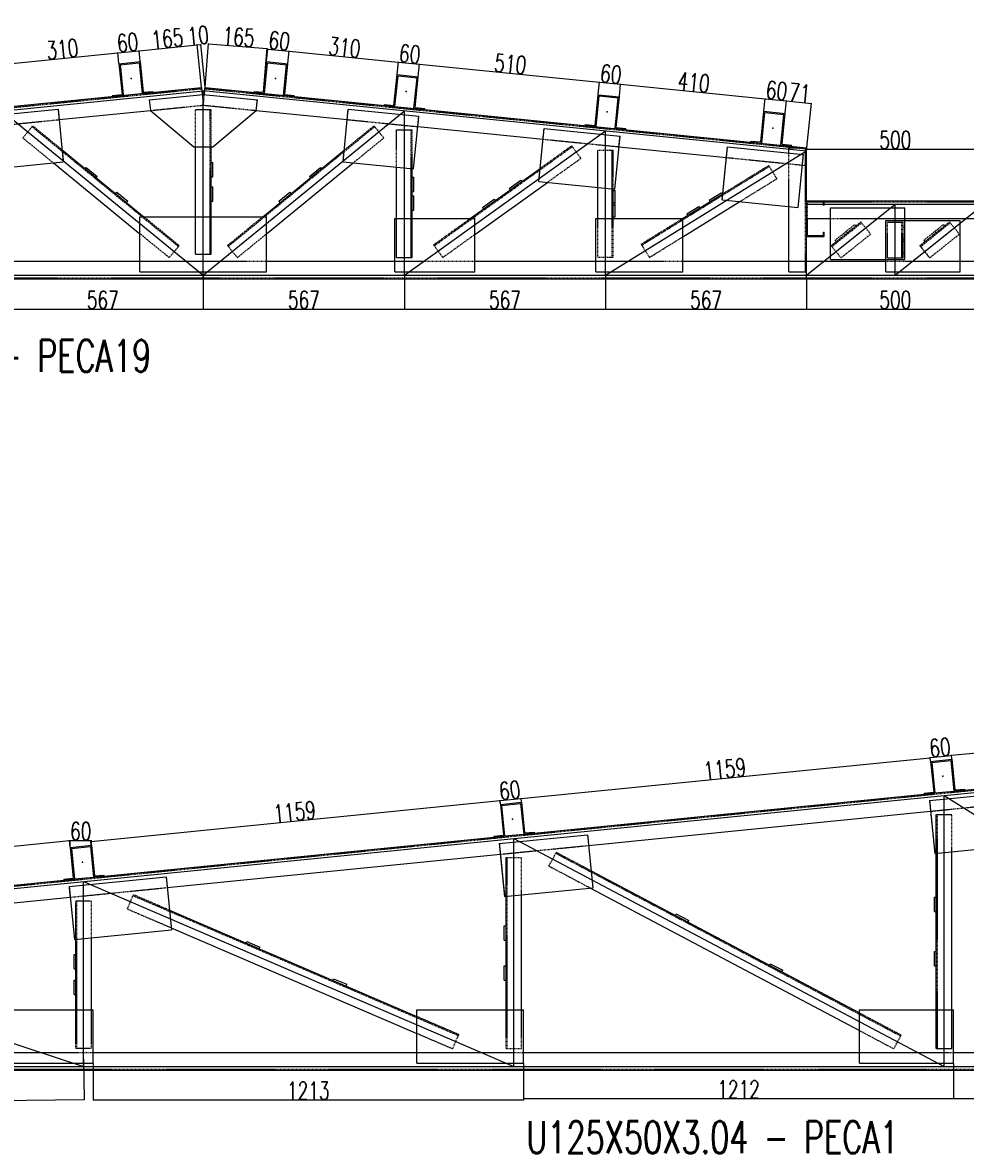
# Model space of a CAD drawing. Header units: feet. Extents: x -13577 to 173285, y -65833 to 34873.
# Tile 32 of 127: x -11733 to -9076, y -8067 to -4880. Entities that reach past the tile are written whole.
import ezdxf
from ezdxf.enums import TextEntityAlignment as Align

# ---------------------------------------------------------------- set-up
doc = ezdxf.new("R2010")
doc.units = ezdxf.units.FT
doc.header["$LTSCALE"] = 10
doc.header["$MEASUREMENT"] = 0
doc.linetypes.add('HIDDEN', pattern=[0.375, 0.25, -0.125])
doc.layers.get('0').update_dxf_attribs({"linetype": 'CONTINUOUS'})
doc.layers.get('Defpoints').update_dxf_attribs({"linetype": 'CONTINUOUS'})
for name, color, linetype in [('FORIR', 4, 'CONTINUOUS'), ('G', 3, 'CONTINUOUS'), ('TR', 6, 'HIDDEN'), ('TXT1', 7, 'CONTINUOUS')]:
    doc.layers.add(name, color=color, linetype=linetype)
doc.styles.add('1', font='romans.shx', dxfattribs={"width": 0.7, "height": 50})
doc.dimstyles.get("Standard").update_dxf_attribs({"dimtxt": 50, "dimasz": 1, "dimexe": 1, "dimexo": 1, "dimgap": 1, "dimtad": 1, "dimdec": 0, "dimdsep": 46, "dimtxsty": '1', "dimblk": 'ARCHTICK', "dimcen": 3, "dimclrd": 1, "dimclre": 1, "dimclrt": 3, "dimadec": 0, "dimazin": 0, "dimtfac": 1, "dimtdec": 0, "dimtix": 1, "dimtmove": 0, "dimatfit": 3, "dimfxl": 0, "dimtolj": 1, "dimarcsym": 0})

# ---------------------------------------------------------------- blocks, each defined once
blk = doc.blocks.new('3D_INFOM')
blk.add_point((0, 0))
at = {"layer": 'FORIR', "flags": 1}
for tag, p in [('MARK', (7.55, -4.31)), ('NUM_DIS', (7.55, -11.68)), ('NOT_PEZ', (45.73, -11.68)), ('QTA_PEZ', (7.55, -18.55)), ('TIP_PEZ', (45.73, -18.55)), ('TRA_PEZ', (7.55, -26.33)), ('COS_PEZ', (45.73, -26.33)), ('DES_PEZ', (7.55, -33.75))]:
    blk.add_attdef(tag, p, '', height=5, dxfattribs=at)
blk = doc.blocks.new('_ArchTick')
at = {"color": 0, "linetype": 'ByBlock', "const_width": 0.15}
blk.add_lwpolyline([(-0.5, -0.5), (0.5, 0.5)], dxfattribs=at)
blk = doc.blocks.new('*D1336')
at = {"layer": 'Defpoints', "color": 0}
for p in [(-10328, -7066.6), (-10386.7, -7083.3), (-10327, -7077.4)]:
    blk.add_point(p, dxfattribs=at)
at = {"layer": 'TXT1', "color": 1, "lineweight": -2, "transparency": 16777216}
for p, q in [((-10386.8, -7082.3), (-10387.8, -7071.6)), ((-10387.7, -7072.6), (-10328, -7066.6)), ((-10327.1, -7076.4), (-10328.1, -7065.6))]:
    blk.add_line(p, q, dxfattribs=at)
for p, rotation in [((-10387.7, -7072.6), 185.7105866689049), ((-10328, -7066.6), 5.710586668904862)]:
    blk.add_blockref('_ArchTick', p, dxfattribs=dict(at, rotation=rotation))
at = {"layer": 'TXT1', "color": 3, "transparency": 16777216, "insert": (-10360.5, -7043.7), "char_height": 50, "attachment_point": 5, "rotation": 5.7106, "style": '1'}
blk.add_mtext('\\A1;60', dxfattribs=at)
blk = doc.blocks.new('*D1338')
at = {"layer": 'Defpoints', "color": 0}
for p in [(-9115.5, -6945.6), (-9174.2, -6962.1), (-9114.5, -6956.1)]:
    blk.add_point(p, dxfattribs=at)
at = {"layer": 'TXT1', "color": 1, "lineweight": -2, "transparency": 16777216}
for p, q in [((-9175.2, -6951.6), (-9115.5, -6945.6)), ((-9114.6, -6955.1), (-9115.6, -6944.6)), ((-9174.3, -6961.1), (-9175.3, -6950.6))]:
    blk.add_line(p, q, dxfattribs=at)
for p, rotation in [((-9115.5, -6945.6), 5.710606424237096), ((-9175.2, -6951.6), 185.7106064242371)]:
    blk.add_blockref('_ArchTick', p, dxfattribs=dict(at, rotation=rotation))
at = {"layer": 'TXT1', "color": 3, "transparency": 16777216, "insert": (-9147.9, -6922.7), "char_height": 50, "attachment_point": 5, "rotation": 5.7106, "style": '1'}
blk.add_mtext('\\A1;60', dxfattribs=at)
blk = doc.blocks.new('*D1376')
at = {"layer": 'Defpoints', "color": 0}
for p in [(-11464.6, -4964.9), (-11461.6, -4995.6), (-11769.5, -5026.4)]:
    blk.add_point(p, dxfattribs=at)
at = {"layer": 'TXT1', "color": 1, "lineweight": -2, "transparency": 16777216}
for p, q in [((-11772.6, -4995.7), (-11464.6, -4964.9)), ((-11461.7, -4994.6), (-11464.7, -4964)), ((-11769.6, -5025.4), (-11772.7, -4994.7))]:
    blk.add_line(p, q, dxfattribs=at)
for p, rotation in [((-11464.6, -4964.9), 5.710259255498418), ((-11772.6, -4995.7), 185.7102592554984)]:
    blk.add_blockref('_ArchTick', p, dxfattribs=dict(at, rotation=rotation))
at = {"layer": 'TXT1', "color": 3, "transparency": 16777216, "insert": (-11621.2, -4954.5), "char_height": 50, "attachment_point": 5, "rotation": 5.7103, "style": '1'}
blk.add_mtext('\\A1;310', dxfattribs=at)
blk = doc.blocks.new('*D1377')
at = {"layer": 'Defpoints', "color": 0}
for p in [(-11404.9, -4959), (-11461.6, -4995.6), (-11401.9, -4989.7)]:
    blk.add_point(p, dxfattribs=at)
at = {"layer": 'TXT1', "color": 1, "lineweight": -2, "transparency": 16777216}
for p, q in [((-11461.7, -4994.6), (-11464.7, -4964)), ((-11464.6, -4964.9), (-11404.9, -4959)), ((-11402, -4988.7), (-11405, -4958))]:
    blk.add_line(p, q, dxfattribs=at)
for p, rotation in [((-11464.6, -4964.9), 185.7102592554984), ((-11404.9, -4959), 5.710259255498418)]:
    blk.add_blockref('_ArchTick', p, dxfattribs=dict(at, rotation=rotation))
at = {"layer": 'TXT1', "color": 3, "transparency": 16777216, "insert": (-11437.4, -4936.1), "char_height": 50, "attachment_point": 5, "rotation": 5.7103, "style": '1'}
blk.add_mtext('\\A1;60', dxfattribs=at)
blk = doc.blocks.new('*D1378')
at = {"layer": 'Defpoints', "color": 0}
for p in [(-11240.9, -4942.6), (-11401.9, -4989.7), (-11228.9, -5062.8)]:
    blk.add_point(p, dxfattribs=at)
at = {"layer": 'TXT1', "color": 1, "lineweight": -2, "transparency": 16777216}
for p, q in [((-11402, -4988.7), (-11405, -4958)), ((-11404.9, -4959), (-11240.9, -4942.6)), ((-11229, -5061.8), (-11241, -4941.6))]:
    blk.add_line(p, q, dxfattribs=at)
for p, rotation in [((-11404.9, -4959), 185.7102592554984), ((-11240.9, -4942.6), 5.710259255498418)]:
    blk.add_blockref('_ArchTick', p, dxfattribs=dict(at, rotation=rotation))
at = {"layer": 'TXT1', "color": 3, "transparency": 16777216, "insert": (-11325.5, -4924.9), "char_height": 50, "attachment_point": 5, "rotation": 5.7103, "style": '1'}
blk.add_mtext('\\A1;165', dxfattribs=at)
blk = doc.blocks.new('*D1379')
at = {"layer": 'Defpoints', "color": 0}
for p in [(-11231.1, -4941.6), (-11228.9, -5062.8), (-11219, -5062.8)]:
    blk.add_point(p, dxfattribs=at)
at = {"layer": 'TXT1', "color": 1, "lineweight": -2, "transparency": 16777216}
for p, q in [((-11240.9, -4942.6), (-11241.9, -4942.7)), ((-11229, -5061.8), (-11241, -4941.6)), ((-11240.9, -4942.6), (-11231.1, -4941.6)), ((-11219.1, -5061.8), (-11231.2, -4940.6)), ((-11231.1, -4941.6), (-11230.1, -4941.5))]:
    blk.add_line(p, q, dxfattribs=at)
for p, rotation in [((-11240.9, -4942.6), 5.710259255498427), ((-11231.1, -4941.6), 185.7102592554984)]:
    blk.add_blockref('_ArchTick', p, dxfattribs=dict(at, rotation=rotation))
at = {"layer": 'TXT1', "color": 3, "transparency": 16777216, "insert": (-11238.6, -4916.2), "char_height": 50, "attachment_point": 5, "rotation": 5.7103, "style": '1'}
blk.add_mtext('\\A1;10', dxfattribs=at)
blk = doc.blocks.new('*D1383')
at = {"layer": 'Defpoints', "color": 0}
for p in [(-10982.4, -4960.3), (-11045.6, -4989.7), (-10985.9, -4995.6)]:
    blk.add_point(p, dxfattribs=at)
at = {"layer": 'TXT1', "color": 1, "lineweight": -2, "transparency": 16777216}
for p, q in [((-11045.5, -4988.7), (-11042, -4953.3)), ((-11042.1, -4954.3), (-10982.4, -4960.3)), ((-10985.8, -4994.6), (-10982.3, -4959.3))]:
    blk.add_line(p, q, dxfattribs=at)
for p, rotation in [((-11042.1, -4954.3), 174.2897524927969), ((-10982.4, -4960.3), 354.2897524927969)]:
    blk.add_blockref('_ArchTick', p, dxfattribs=dict(at, rotation=rotation))
at = {"layer": 'TXT1', "color": 3, "transparency": 16777216, "insert": (-11009.7, -4931.4), "char_height": 50, "attachment_point": 5, "rotation": 354.2898, "style": '1'}
blk.add_mtext('\\A1;60', dxfattribs=at)
blk = doc.blocks.new('*D1384')
at = {"layer": 'Defpoints', "color": 0}
for p in [(-10985.9, -4995.6), (-10674.4, -4991.1), (-10677.9, -5026.4)]:
    blk.add_point(p, dxfattribs=at)
at = {"layer": 'TXT1', "color": 1, "lineweight": -2, "transparency": 16777216}
for p, q in [((-10985.8, -4994.6), (-10982.3, -4959.3)), ((-10982.4, -4960.3), (-10674.4, -4991.1)), ((-10677.8, -5025.4), (-10674.3, -4990.1))]:
    blk.add_line(p, q, dxfattribs=at)
for p, rotation in [((-10982.4, -4960.3), 174.2897524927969), ((-10674.4, -4991.1), 354.2897524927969)]:
    blk.add_blockref('_ArchTick', p, dxfattribs=dict(at, rotation=rotation))
at = {"layer": 'TXT1', "color": 3, "transparency": 16777216, "insert": (-10825.8, -4949.8), "char_height": 50, "attachment_point": 5, "rotation": 354.2898, "style": '1'}
blk.add_mtext('\\A1;310', dxfattribs=at)
blk = doc.blocks.new('*D1385')
at = {"layer": 'Defpoints', "color": 0}
for p in [(-10614.7, -4997), (-10677.9, -5026.4), (-10618.2, -5032.4)]:
    blk.add_point(p, dxfattribs=at)
at = {"layer": 'TXT1', "color": 1, "lineweight": -2, "transparency": 16777216}
for p, q in [((-10677.8, -5025.4), (-10674.3, -4990.1)), ((-10674.4, -4991.1), (-10614.7, -4997)), ((-10618.1, -5031.4), (-10614.6, -4996))]:
    blk.add_line(p, q, dxfattribs=at)
for p, rotation in [((-10674.4, -4991.1), 174.2897524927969), ((-10614.7, -4997), 354.2897524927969)]:
    blk.add_blockref('_ArchTick', p, dxfattribs=dict(at, rotation=rotation))
at = {"layer": 'TXT1', "color": 3, "transparency": 16777216, "insert": (-10642, -4968.2), "char_height": 50, "attachment_point": 5, "rotation": 354.2898, "style": '1'}
blk.add_mtext('\\A1;60', dxfattribs=at)
blk = doc.blocks.new('*D1386')
at = {"layer": 'Defpoints', "color": 0}
for p in [(-10618.2, -5032.4), (-10107.7, -5047.7), (-10111.2, -5083.1)]:
    blk.add_point(p, dxfattribs=at)
at = {"layer": 'TXT1', "color": 1, "lineweight": -2, "transparency": 16777216}
for p, q in [((-10618.1, -5031.4), (-10614.6, -4996)), ((-10614.7, -4997), (-10107.7, -5047.7)), ((-10111.1, -5082.1), (-10107.6, -5046.7))]:
    blk.add_line(p, q, dxfattribs=at)
for p, rotation in [((-10614.7, -4997), 174.2897524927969), ((-10107.7, -5047.7), 354.2897524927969)]:
    blk.add_blockref('_ArchTick', p, dxfattribs=dict(at, rotation=rotation))
at = {"layer": 'TXT1', "color": 3, "transparency": 16777216, "insert": (-10358.6, -4996.5), "char_height": 50, "attachment_point": 5, "rotation": 354.2898, "style": '1'}
blk.add_mtext('\\A1;510', dxfattribs=at)
blk = doc.blocks.new('*D1387')
at = {"layer": 'Defpoints', "color": 0}
for p in [(-10048, -5053.7), (-10111.2, -5083.1), (-10051.5, -5089.1)]:
    blk.add_point(p, dxfattribs=at)
at = {"layer": 'TXT1', "color": 1, "lineweight": -2, "transparency": 16777216}
for p, q in [((-10111.1, -5082.1), (-10107.6, -5046.7)), ((-10107.7, -5047.7), (-10048, -5053.7)), ((-10051.4, -5088.1), (-10047.9, -5052.7))]:
    blk.add_line(p, q, dxfattribs=at)
for p, rotation in [((-10107.7, -5047.7), 174.2897524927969), ((-10048, -5053.7), 354.2897524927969)]:
    blk.add_blockref('_ArchTick', p, dxfattribs=dict(at, rotation=rotation))
at = {"layer": 'TXT1', "color": 3, "transparency": 16777216, "insert": (-10075.3, -5024.8), "char_height": 50, "attachment_point": 5, "rotation": 354.2898, "style": '1'}
blk.add_mtext('\\A1;60', dxfattribs=at)
blk = doc.blocks.new('*D1388')
at = {"layer": 'Defpoints', "color": 0}
for p in [(-10051.5, -5089.1), (-9640.5, -5094.4), (-9644, -5129.8)]:
    blk.add_point(p, dxfattribs=at)
at = {"layer": 'TXT1', "color": 1, "lineweight": -2, "transparency": 16777216}
for p, q in [((-10051.4, -5088.1), (-10047.9, -5052.7)), ((-10048, -5053.7), (-9640.5, -5094.4)), ((-9643.9, -5128.8), (-9640.4, -5093.5))]:
    blk.add_line(p, q, dxfattribs=at)
for p, rotation in [((-10048, -5053.7), 174.2897524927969), ((-9640.5, -5094.4), 354.2897524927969)]:
    blk.add_blockref('_ArchTick', p, dxfattribs=dict(at, rotation=rotation))
at = {"layer": 'TXT1', "color": 3, "transparency": 16777216, "insert": (-9841.7, -5048.2), "char_height": 50, "attachment_point": 5, "rotation": 354.2898, "style": '1'}
blk.add_mtext('\\A1;410', dxfattribs=at)
blk = doc.blocks.new('*D1389')
at = {"layer": 'Defpoints', "color": 0}
for p in [(-9644, -5129.8), (-9580.8, -5100.4), (-9584.3, -5135.8)]:
    blk.add_point(p, dxfattribs=at)
at = {"layer": 'TXT1', "color": 1, "lineweight": -2, "transparency": 16777216}
for p, q in [((-9643.9, -5128.8), (-9640.4, -5093.5)), ((-9640.5, -5094.4), (-9580.8, -5100.4)), ((-9584.2, -5134.8), (-9580.7, -5099.4))]:
    blk.add_line(p, q, dxfattribs=at)
for p, rotation in [((-9640.5, -5094.4), 174.2897524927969), ((-9580.8, -5100.4), 354.2897524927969)]:
    blk.add_blockref('_ArchTick', p, dxfattribs=dict(at, rotation=rotation))
at = {"layer": 'TXT1', "color": 3, "transparency": 16777216, "insert": (-9608.1, -5071.6), "char_height": 50, "attachment_point": 5, "rotation": 354.2898, "style": '1'}
blk.add_mtext('\\A1;60', dxfattribs=at)
blk = doc.blocks.new('*D1390')
at = {"layer": 'Defpoints', "color": 0}
for p in [(-9510.4, -5107.5), (-9584.3, -5135.8), (-9522.8, -5232.4)]:
    blk.add_point(p, dxfattribs=at)
at = {"layer": 'TXT1', "color": 1, "lineweight": -2, "transparency": 16777216}
for p, q in [((-9584.2, -5134.8), (-9580.7, -5099.4)), ((-9580.8, -5100.4), (-9510.4, -5107.5)), ((-9522.7, -5231.4), (-9510.3, -5106.5))]:
    blk.add_line(p, q, dxfattribs=at)
for p, rotation in [((-9580.8, -5100.4), 174.2897524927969), ((-9510.4, -5107.5), 354.2897524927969)]:
    blk.add_blockref('_ArchTick', p, dxfattribs=dict(at, rotation=rotation))
at = {"layer": 'TXT1', "color": 3, "transparency": 16777216, "insert": (-9543, -5078.1), "char_height": 50, "attachment_point": 5, "rotation": 354.2898, "style": '1'}
blk.add_mtext('\\A1;71', dxfattribs=at)

msp = doc.modelspace()

# ---------------------------------------------------------------- linework, layer by layer
for p, q in [((-12924, -5242.3), (-11223.9, -5072.3)), ((-11223.9, -5592.3), (-11223.9, -5072.3)), ((-9523.8, -5242.3), (-11223.9, -5072.3)), ((-11223.9, -5592.3), (-11790.6, -5129)), ((-10657.2, -5129), (-11223.9, -5592.3)), ((-10657.2, -5592.3), (-10657.2, -5129)), ((-10090.5, -5185.7), (-10657.2, -5592.3)), ((-10090.5, -5592.3), (-10090.5, -5185.7)), ((-9523.8, -5242.3), (-10090.5, -5592.3)), ((-9273.8, -5392.3), (-9523.8, -5592.3)), ((-9023.8, -5392.3), (-9523.8, -5392.3)), ((-9273.8, -5592.3), (-9273.8, -5392.3)), ((-9023.8, -5392.3), (-9273.8, -5592.3)), ((-11223.9, -5592.3), (-12924, -5592.3)), ((-9523.8, -5592.3), (-11223.9, -5592.3)), ((-9023.8, -5592.3), (-9523.8, -5592.3)), ((-12773.8, -7422.3), (-7923.8, -6937.3)), ((-9136.3, -7058.6), (-7923.8, -7822.3)), ((-9136.3, -7822.3), (-9136.3, -7058.6)), ((-10348.8, -7179.8), (-9136.3, -7822.3)), ((-10348.8, -7822.3), (-10348.8, -7179.8)), ((-11561.3, -7301.1), (-10348.8, -7822.3)), ((-11561.3, -7822.3), (-11561.3, -7301.1)), ((-12773.8, -7422.3), (-11561.3, -7822.3)), ((-12773.8, -7822.3), (-7923.8, -7822.3))]:
    msp.add_line(p, q)
at = {"layer": 'G'}
for p, q in [((-11461.6, -4995.6), (-11401.9, -4989.7)), ((-11461.6, -4995.6), (-11452.9, -5082.2)), ((-11458.2, -4998.4), (-11404.6, -4993)), ((-11458.2, -4998.4), (-11449.6, -5084.9)), ((-11404.6, -4993), (-11395.9, -5079.5)), ((-11401.9, -4989.7), (-11393.2, -5076.2)), ((-11054.3, -5076.2), (-11045.6, -4989.7)), ((-11051.6, -5079.5), (-11042.9, -4993)), ((-11045.6, -4989.7), (-10985.9, -4995.6)), ((-11042.9, -4993), (-10989.3, -4998.4)), ((-10997.9, -5084.9), (-10989.3, -4998.4)), ((-10994.6, -5082.2), (-10985.9, -4995.6)), ((-10686.6, -5113), (-10677.9, -5026.4)), ((-10683.9, -5116.3), (-10675.2, -5029.8)), ((-10677.9, -5026.4), (-10618.2, -5032.4)), ((-10675.2, -5029.8), (-10621.6, -5035.1)), ((-10630.2, -5121.6), (-10621.6, -5035.1)), ((-10626.9, -5118.9), (-10618.2, -5032.4)), ((-12925, -5232.4), (-11228.9, -5062.8)), ((-11228.9, -5062.8), (-11226.9, -5082.7)), ((-11228.6, -5065.8), (-11226.9, -5082.7)), ((-11221, -5082.7), (-11219, -5062.8)), ((-11219, -5062.8), (-9522.8, -5232.4)), ((-11479.7, -5084.8), (-11452.9, -5082.2)), ((-11479.7, -5084.8), (-11479.4, -5087.8)), ((-11393.2, -5076.2), (-11366.4, -5073.5)), ((-11376.2, -5097.6), (-11223.9, -5082.4)), ((-11376.2, -5097.6), (-11373.2, -5127.5)), ((-11366.4, -5073.5), (-11366.1, -5076.5)), ((-11223.9, -5082.4), (-11071.7, -5097.6)), ((-11081.4, -5076.5), (-11081.1, -5073.5)), ((-11081.4, -5076.5), (-11051.6, -5079.5)), ((-11081.1, -5073.5), (-11054.3, -5076.2)), ((-11074.7, -5127.5), (-11071.7, -5097.6)), ((-10997.9, -5084.9), (-10968.1, -5087.9)), ((-10994.6, -5082.2), (-10967.8, -5084.8)), ((-10968.1, -5087.9), (-10967.8, -5084.8)), ((-10119.9, -5169.6), (-10111.2, -5083.1)), ((-10117.2, -5173), (-10108.5, -5086.4)), ((-10111.2, -5083.1), (-10051.5, -5089.1)), ((-10108.5, -5086.4), (-10054.9, -5091.8)), ((-10063.5, -5178.3), (-10054.9, -5091.8)), ((-10060.2, -5175.6), (-10051.5, -5089.1)), ((-11832.4, -5143.2), (-11633.4, -5123.3)), ((-11633.4, -5123.3), (-11618.5, -5272.6)), ((-11630.4, -5153.2), (-11373.2, -5127.5)), ((-11373.2, -5127.5), (-11250.9, -5230.1)), ((-11196.9, -5230.1), (-11074.7, -5127.5)), ((-11074.7, -5127.5), (-11074.7, -5127.5)), ((-11074.7, -5127.5), (-10818.3, -5153.1)), ((-10830.2, -5272.5), (-10815.3, -5123.3)), ((-10815.3, -5123.3), (-10616.3, -5143.2)), ((-10713.7, -5113.3), (-10713.4, -5110.3)), ((-10713.7, -5113.3), (-10683.9, -5116.3)), ((-10713.4, -5110.3), (-10686.6, -5113)), ((-10630.2, -5121.6), (-10600.4, -5124.6)), ((-10626.9, -5118.9), (-10600.1, -5121.6)), ((-10600.4, -5124.6), (-10600.1, -5121.6)), ((-9652.7, -5216.3), (-9644, -5129.8)), ((-9644, -5129.8), (-9584.3, -5135.8)), ((-10631.2, -5292.4), (-10616.3, -5143.2)), ((-9650, -5219.7), (-9641.3, -5133.1)), ((-9641.3, -5133.1), (-9587.7, -5138.5)), ((-9596.3, -5225), (-9587.7, -5138.5)), ((-9593, -5222.3), (-9584.3, -5135.8)), ((-10619.3, -5173), (-10266.5, -5208.3)), ((-10278.4, -5327.7), (-10263.5, -5178.4)), ((-10263.5, -5178.4), (-10049.6, -5199.8)), ((-10147, -5170), (-10146.7, -5166.9)), ((-10147, -5170), (-10117.2, -5173)), ((-10146.7, -5166.9), (-10119.9, -5169.6)), ((-10063.5, -5178.3), (-10033.7, -5181.3)), ((-10060.2, -5175.6), (-10033.4, -5178.3)), ((-10033.7, -5181.3), (-10033.4, -5178.3)), ((-10064.5, -5349.1), (-10049.6, -5199.8)), ((-9679.8, -5216.7), (-9679.5, -5213.7)), ((-9679.8, -5216.7), (-9650, -5219.7)), ((-9679.5, -5213.7), (-9652.7, -5216.3)), ((-9596.3, -5225), (-9566.5, -5228)), ((-9593, -5222.3), (-9566.2, -5225)), ((-9566.5, -5228), (-9566.2, -5225)), ((-11621.9, -5238.6), (-11391.3, -5427.1)), ((-11250.9, -5230.1), (-11196.9, -5230.1)), ((-11245.9, -5427.1), (-11245.9, -5230.1)), ((-11201.9, -5427.1), (-11201.9, -5230.1)), ((-11056.6, -5427.1), (-10826.9, -5239.3)), ((-10052.6, -5229.7), (-9749.5, -5260)), ((-9761.5, -5379.4), (-9746.6, -5230.1)), ((-9746.6, -5230.1), (-9532.6, -5251.5)), ((-9573.8, -5247.4), (-9573.8, -5232.3)), ((-9573.8, -5232.3), (-9523.8, -5232.3)), ((-9547.6, -5400.8), (-9532.6, -5251.5)), ((-9527.8, -5282.2), (-9522.8, -5232.4)), ((-9523.8, -5602.3), (-9523.8, -5232.3)), ((-11817.5, -5292.5), (-11618.5, -5272.6)), ((-11646.4, -5275.4), (-11402.4, -5474.9)), ((-11556.9, -5291.7), (-11553.7, -5287.8)), ((-11553.7, -5287.8), (-11522.8, -5313.1)), ((-11201.9, -5274.1), (-11196.9, -5274.1)), ((-11196.9, -5314.1), (-11196.9, -5274.1)), ((-11045.5, -5474.9), (-10801.5, -5275.4)), ((-10925.1, -5313.1), (-10894.1, -5287.8)), ((-10894.1, -5287.8), (-10891, -5291.7)), ((-10830.2, -5272.5), (-10631.2, -5292.4)), ((-10679.2, -5432.3), (-10679.2, -5287.6)), ((-10472, -5432.3), (-10274.7, -5290.8)), ((-9535.6, -5281.4), (-9527.8, -5282.2)), ((-11525.9, -5317), (-11522.8, -5313.1)), ((-11201.9, -5314.1), (-11196.9, -5314.1)), ((-10925.1, -5313.1), (-10921.9, -5317)), ((-10635.2, -5432.3), (-10635.2, -5292)), ((-10635.2, -5315.4), (-10630.2, -5315.4)), ((-10630.2, -5355.4), (-10630.2, -5315.4)), ((-11201.9, -5343.1), (-11196.9, -5343.1)), ((-11196.9, -5383.1), (-11196.9, -5343.1)), ((-10459.2, -5477.3), (-10254.1, -5330.1)), ((-10361.7, -5347), (-10329.2, -5323.7)), ((-10361.7, -5347), (-10358.8, -5351.1)), ((-10329.2, -5323.7), (-10326.3, -5327.8)), ((-10278.4, -5327.7), (-10064.5, -5349.1)), ((-10112.5, -5432.3), (-10112.5, -5344.3)), ((-10068.5, -5432.3), (-10068.5, -5348.7)), ((-10068.5, -5353.2), (-10063.5, -5353.2)), ((-10063.5, -5427.2), (-10063.5, -5353.2)), ((-11471, -5362), (-11467.8, -5358.1)), ((-11467.8, -5358.1), (-11436.8, -5383.4)), ((-11440, -5387.3), (-11436.8, -5383.4)), ((-11201.9, -5383.1), (-11196.9, -5383.1)), ((-11011, -5383.4), (-10980.1, -5358.1)), ((-11011, -5383.4), (-11007.9, -5387.3)), ((-10980.1, -5358.1), (-10976.9, -5362)), ((-10635.2, -5355.4), (-10630.2, -5355.4)), ((-10635.2, -5368.4), (-10630.2, -5368.4)), ((-10630.2, -5408.4), (-10630.2, -5368.4)), ((-10437.2, -5401.2), (-10404.7, -5377.9)), ((-10404.7, -5377.9), (-10401.8, -5382)), ((-9873.3, -5432.3), (-9759.8, -5362.2)), ((-9872.5, -5483.6), (-9711.9, -5384.3)), ((-9798.5, -5380.3), (-9764.5, -5359.2)), ((-9798.5, -5380.3), (-9795.9, -5384.5)), ((-9764.5, -5359.2), (-9761.9, -5363.5)), ((-9761.5, -5379.4), (-9547.6, -5400.8)), ((-9523.8, -5382.3), (-9023.8, -5382.3)), ((-10635.2, -5408.4), (-10630.2, -5408.4)), ((-10437.2, -5401.2), (-10434.3, -5405.3)), ((-10068.5, -5387.2), (-10063.5, -5387.2)), ((-10068.5, -5393.2), (-10063.5, -5393.2)), ((-9861.5, -5419.2), (-9827.5, -5398.1)), ((-9827.5, -5398.1), (-9824.8, -5402.4)), ((-9573.8, -5582.3), (-9573.8, -5398.1)), ((-9456.8, -5402.3), (-9246.8, -5402.3)), ((-9456.8, -5547.3), (-9456.8, -5402.3)), ((-9246.8, -5547.3), (-9246.8, -5402.3)), ((-11402.4, -5582.3), (-11402.4, -5427.1)), ((-11402.4, -5427.1), (-11045.5, -5427.1)), ((-11045.5, -5582.3), (-11045.5, -5427.1)), ((-10684.2, -5582.3), (-10684.2, -5432.3)), ((-10684.2, -5432.3), (-10459.2, -5432.3)), ((-10459.2, -5582.3), (-10459.2, -5432.3)), ((-10117.5, -5432.3), (-9872.5, -5432.3)), ((-10117.5, -5582.3), (-10117.5, -5432.3)), ((-10068.5, -5427.2), (-10063.5, -5427.2)), ((-9872.5, -5582.3), (-9872.5, -5432.3)), ((-9861.5, -5419.2), (-9858.9, -5423.4)), ((-9523.8, -5432.3), (-9456.8, -5432.3)), ((-9521.2, -5479.6), (-9521.2, -5432.3)), ((-9300.8, -5437.3), (-9090.8, -5437.3)), ((-9300.8, -5582.3), (-9300.8, -5437.3)), ((-9246.8, -5432.3), (-9023.8, -5432.3)), ((-9090.8, -5582.3), (-9090.8, -5437.3)), ((-9521.2, -5479.6), (-9476.5, -5479.6)), ((-9476.5, -5470.3), (-9473.8, -5470.3)), ((-9476.5, -5479.6), (-9476.5, -5470.3)), ((-9473.8, -5482.3), (-9473.8, -5470.3)), ((-9523.8, -5482.3), (-9473.8, -5482.3)), ((-11759.9, -5552.3), (-11402.4, -5552.3)), ((-11045.5, -5552.3), (-10684.2, -5552.3)), ((-10459.2, -5552.3), (-10117.5, -5552.3)), ((-9872.5, -5552.3), (-9300.8, -5552.3)), ((-9456.8, -5547.3), (-9246.8, -5547.3)), ((-9090.8, -5552.3), (-9023.8, -5552.3)), ((-13423.8, -5602.3), (-9023.8, -5602.3)), ((-11402.4, -5582.3), (-11045.5, -5582.3)), ((-11223.9, -5602.3), (-11223.9, -5582.3)), ((-10684.2, -5582.3), (-10459.2, -5582.3)), ((-10117.5, -5582.3), (-9872.5, -5582.3)), ((-9573.8, -5582.3), (-9523.8, -5582.3)), ((-9300.8, -5582.3), (-9090.8, -5582.3)), ((-9174.2, -6962.1), (-9114.5, -6956.1)), ((-9174.2, -6962.1), (-9165.5, -7048.6)), ((-9170.8, -6964.8), (-9117.2, -6959.4)), ((-9170.8, -6964.8), (-9162.2, -7051.3)), ((-9117.2, -6959.4), (-9108.5, -7046)), ((-9114.5, -6956.1), (-9105.8, -7042.6)), ((-9078.7, -7042.8), (-8178.6, -6952.8)), ((-9108.5, -7046), (-9078.7, -7043)), ((-9105.8, -7042.6), (-9079, -7040)), ((-9079, -7040), (-9078.7, -7043)), ((-10291.2, -7164), (-9192, -7054.1)), ((-9192.3, -7051.3), (-9165.5, -7048.6)), ((-9192.3, -7051.3), (-9192, -7054.3)), ((-9192, -7054.3), (-9162.2, -7051.3)), ((-9177.3, -7072.7), (-8948.5, -7049.9)), ((-9177.3, -7072.7), (-9162.4, -7222)), ((-9162.2, -7051.1), (-9108.5, -7045.8)), ((-10386.7, -7083.3), (-10327, -7077.4)), ((-10386.7, -7083.3), (-10378, -7169.9)), ((-10383.3, -7086.1), (-10329.7, -7080.7)), ((-10383.3, -7086.1), (-10374.7, -7172.6)), ((-10329.7, -7080.7), (-10321, -7167.2)), ((-10327, -7077.4), (-10318.3, -7163.9)), ((-10138, -7199), (-9174.3, -7102.6)), ((-10404.8, -7172.5), (-10378, -7169.9)), ((-10389.8, -7194), (-10141, -7169.1)), ((-10374.7, -7172.4), (-10321, -7167)), ((-10321, -7167.2), (-10291.2, -7164.2)), ((-10318.3, -7163.9), (-10291.5, -7161.2)), ((-10291.5, -7161.2), (-10291.2, -7164.2)), ((-10141, -7169.1), (-10126.1, -7318.4)), ((-11599.2, -7204.6), (-11539.5, -7198.6)), ((-11595.8, -7207.3), (-11542.2, -7201.9)), ((-11542.2, -7201.9), (-11533.5, -7288.5)), ((-11539.5, -7198.6), (-11530.8, -7285.1)), ((-11503.7, -7285.3), (-10404.5, -7175.4)), ((-10404.8, -7172.5), (-10404.5, -7175.6)), ((-10404.5, -7175.6), (-10374.7, -7172.6)), ((-10389.8, -7194), (-10374.8, -7343.2)), ((-9162.4, -7222), (-8933.5, -7199.1)), ((-11599.2, -7204.6), (-11590.5, -7291.1)), ((-11595.8, -7207.3), (-11587.2, -7293.8)), ((-11325.7, -7317.7), (-10386.8, -7223.8)), ((-9158.3, -7662.3), (-9158.3, -7221.6)), ((-9114.3, -7662.3), (-9114.3, -7217.2)), ((-12616.7, -7396.6), (-11617, -7296.6)), ((-11617.3, -7293.8), (-11590.5, -7291.1)), ((-11617.3, -7293.8), (-11617, -7296.8)), ((-11617, -7296.8), (-11587.2, -7293.8)), ((-11602.3, -7315.2), (-11328.7, -7287.9)), ((-11587.2, -7293.6), (-11533.5, -7288.3)), ((-11533.5, -7288.5), (-11503.7, -7285.5)), ((-11530.8, -7285.1), (-11504, -7282.5)), ((-11504, -7282.5), (-11503.7, -7285.5)), ((-11328.7, -7287.9), (-11313.8, -7437.1)), ((-10130.9, -7270.5), (-9374.3, -7671.3)), ((-11602.3, -7315.2), (-11587.4, -7464.5)), ((-10374.8, -7343.2), (-10126.1, -7318.4)), ((-10133.1, -7319.1), (-9374.3, -7721.1)), ((-12483, -7433.5), (-11599.4, -7345.1)), ((-10370.8, -7662.3), (-10370.8, -7342.8)), ((-10326.8, -7662.3), (-10326.8, -7338.4)), ((-9163.3, -7345.2), (-9158.3, -7345.2)), ((-9163.3, -7385.2), (-9163.3, -7345.2)), ((-11319.4, -7381.2), (-10621.8, -7681)), ((-9893.5, -7396.2), (-9891.2, -7391.8)), ((-9891.2, -7391.8), (-9855.8, -7410.5)), ((-9163.3, -7385.2), (-9158.3, -7385.2)), ((-10375.8, -7425.8), (-10370.8, -7425.8)), ((-10375.8, -7465.8), (-10375.8, -7425.8)), ((-9858.2, -7415), (-9855.8, -7410.5)), ((-11587.4, -7464.5), (-11313.8, -7437.1)), ((-11314.4, -7431.2), (-10621.8, -7728.9)), ((-11583.3, -7662.3), (-11583.3, -7464.1)), ((-11539.3, -7662.3), (-11539.3, -7459.7)), ((-11103, -7474.2), (-11101, -7469.6)), ((-11101, -7469.6), (-11064.2, -7485.4)), ((-11066.2, -7490), (-11064.2, -7485.4)), ((-10375.8, -7465.8), (-10370.8, -7465.8)), ((-11588.3, -7506.9), (-11583.3, -7506.9)), ((-11588.3, -7546.9), (-11588.3, -7506.9)), ((-9163.3, -7538.2), (-9163.3, -7498.2)), ((-9163.3, -7498.2), (-9158.3, -7498.2)), ((-11588.3, -7546.9), (-11583.3, -7546.9)), ((-10375.8, -7578.8), (-10375.8, -7538.8)), ((-10375.8, -7538.8), (-10370.8, -7538.8)), ((-9628.4, -7536.7), (-9626.1, -7532.3)), ((-9626.1, -7532.3), (-9590.8, -7551)), ((-9593.1, -7555.4), (-9590.8, -7551)), ((-9163.3, -7538.2), (-9158.3, -7538.2)), ((-11588.3, -7578.9), (-11583.3, -7578.9)), ((-11588.3, -7618.9), (-11588.3, -7578.9)), ((-10858.6, -7579.3), (-10856.6, -7574.7)), ((-10856.6, -7574.7), (-10819.9, -7590.5)), ((-10375.8, -7578.8), (-10370.8, -7578.8)), ((-10821.8, -7595.1), (-10819.9, -7590.5)), ((-11588.3, -7618.9), (-11583.3, -7618.9)), ((-11884.3, -7662.3), (-11534.3, -7662.3)), ((-11534.3, -7812.3), (-11534.3, -7662.3)), ((-10621.8, -7812.3), (-10621.8, -7662.3)), ((-10621.8, -7662.3), (-10321.8, -7662.3)), ((-10321.8, -7812.3), (-10321.8, -7662.3)), ((-9374.3, -7812.3), (-9374.3, -7662.3)), ((-9374.3, -7662.3), (-9109.3, -7662.3)), ((-9109.3, -7812.3), (-9109.3, -7662.3)), ((-11534.3, -7782.3), (-10621.8, -7782.3)), ((-10321.8, -7782.3), (-9374.3, -7782.3)), ((-9109.3, -7782.3), (-8134.8, -7782.3)), ((-12773.8, -7832.3), (-2373.8, -7832.3)), ((-11884.3, -7812.3), (-11534.3, -7812.3)), ((-10621.8, -7812.3), (-10321.8, -7812.3)), ((-9374.3, -7812.3), (-9109.3, -7812.3))]:
    msp.add_line(p, q, dxfattribs=at)
at = {"layer": 'TR'}
for p, q in [((-11458.2, -4998.4), (-11449.6, -5084.9)), ((-11404.6, -4993), (-11395.9, -5079.5)), ((-12924.7, -5235.4), (-11228.6, -5065.8)), ((-11223.9, -5112.5), (-11219, -5062.8)), ((-11219.3, -5065.8), (-9523.1, -5235.4)), ((-11479.7, -5084.8), (-11479.4, -5087.9)), ((-11479.4, -5087.9), (-11449.6, -5084.9)), ((-11479.4, -5087.8), (-11479.4, -5087.9)), ((-11449.6, -5084.9), (-11449.6, -5084.9)), ((-11395.9, -5079.5), (-11366.1, -5076.5)), ((-11395.9, -5079.5), (-11395.9, -5079.5)), ((-11366.4, -5073.5), (-11366.1, -5076.5)), ((-11366.1, -5076.5), (-11366.1, -5076.5)), ((-11226.9, -5082.7), (-11223.9, -5112.5)), ((-11226.9, -5082.7), (-11223.9, -5112.5)), ((-11223.9, -5112.5), (-11221, -5082.7)), ((-11074.7, -5127.5), (-11071.7, -5097.6)), ((-11633.4, -5123.3), (-11630.4, -5153.2)), ((-11373.2, -5127.5), (-11223.9, -5112.5)), ((-11373.2, -5127.5), (-11373.2, -5127.5)), ((-11245.9, -5125.1), (-11201.9, -5125.1)), ((-11245.9, -5230.1), (-11245.9, -5125.1)), ((-11223.9, -5112.5), (-11074.7, -5127.5)), ((-11205.1, -5532.1), (-11205.1, -5125.1)), ((-11201.9, -5230.1), (-11201.9, -5125.1)), ((-10818.3, -5153.1), (-10815.3, -5123.3)), ((-11829.4, -5173.1), (-11630.4, -5153.2)), ((-10818.3, -5153.1), (-10619.3, -5173)), ((-10619.3, -5173), (-10616.3, -5143.2)), ((-11732.6, -5204.9), (-11704.8, -5170.8)), ((-11706.8, -5173.3), (-11294.2, -5510.7)), ((-11704.8, -5170.8), (-11621.9, -5238.6)), ((-11153.7, -5510.7), (-10741.1, -5173.3)), ((-10826.9, -5239.3), (-10743.1, -5170.8)), ((-10743.1, -5170.8), (-10715.3, -5204.9)), ((-10743.1, -5170.8), (-10741.1, -5173.3)), ((-10679.2, -5287.6), (-10679.2, -5182.4)), ((-10679.2, -5182.4), (-10635.2, -5182.4)), ((-10638.4, -5541.4), (-10638.4, -5182.4)), ((-10635.2, -5292), (-10635.2, -5182.4)), ((-10266.5, -5208.3), (-10263.5, -5178.4)), ((-11732.6, -5204.9), (-11646.4, -5275.4)), ((-10801.5, -5275.4), (-10715.3, -5204.9)), ((-10274.7, -5290.8), (-10185.7, -5226.9)), ((-10266.5, -5208.3), (-10052.6, -5229.7)), ((-10185.7, -5226.9), (-10160.1, -5262.7)), ((-10052.6, -5229.7), (-10049.6, -5199.8)), ((-11621.9, -5238.6), (-11621.4, -5243.1)), ((-11621.4, -5243.1), (-11618.5, -5272.6)), ((-10830.2, -5272.5), (-10827.4, -5243.8)), ((-10827.4, -5243.8), (-10826.9, -5239.3)), ((-10573, -5508.8), (-10183.9, -5229.5)), ((-10112.5, -5344.3), (-10112.5, -5239.2)), ((-10112.5, -5239.2), (-10068.5, -5239.2)), ((-10071.7, -5541.2), (-10071.7, -5239.2)), ((-10068.5, -5348.7), (-10068.5, -5239.2)), ((-9749.5, -5260), (-9746.6, -5230.1)), ((-9573.8, -5398.1), (-9573.8, -5247.4)), ((-9535.6, -5281.4), (-9532.6, -5251.5)), ((-9526.9, -5582.3), (-9526.9, -5232.3)), ((-10275.2, -5295), (-10274.7, -5290.8)), ((-10254.1, -5330.1), (-10160.1, -5262.7)), ((-9988.2, -5507.1), (-9629.2, -5285.3)), ((-9759.8, -5362.2), (-9749.5, -5260)), ((-9759.8, -5362.2), (-9630.8, -5282.6)), ((-9749.5, -5260), (-9535.6, -5281.4)), ((-9630.8, -5282.6), (-9607.7, -5320)), ((-9630.8, -5282.6), (-9629.2, -5285.3)), ((-10278.4, -5327.7), (-10275.2, -5295)), ((-9711.9, -5384.3), (-9607.7, -5320)), ((-9761.5, -5379.4), (-9760.2, -5366.2)), ((-9760.2, -5366.2), (-9759.8, -5362.2)), ((-9523.8, -5385.3), (-9023.8, -5385.3)), ((-9521.2, -5432.3), (-9521.2, -5384.9)), ((-9521.2, -5384.9), (-9476.5, -5384.9)), ((-9476.5, -5394.3), (-9476.5, -5384.9)), ((-9473.8, -5394.3), (-9473.8, -5382.3)), ((-9476.5, -5394.3), (-9473.8, -5394.3)), ((-11391.3, -5427.1), (-11292.1, -5508.2)), ((-11245.9, -5532.1), (-11245.9, -5427.1)), ((-11201.9, -5532.1), (-11201.9, -5427.1)), ((-11155.7, -5508.2), (-11056.6, -5427.1)), ((-10679.2, -5541.4), (-10679.2, -5432.3)), ((-10635.2, -5541.4), (-10635.2, -5432.3)), ((-10574.9, -5506.2), (-10472, -5432.3)), ((-10112.5, -5541.2), (-10112.5, -5432.3)), ((-10068.5, -5541.2), (-10068.5, -5432.3)), ((-9989.9, -5504.3), (-9873.3, -5432.3)), ((-9456.8, -5432.3), (-9246.8, -5432.3)), ((-9454.4, -5508.5), (-9370.8, -5441.7)), ((-9452.4, -5511), (-9368.8, -5444.2)), ((-9443.4, -5493.4), (-9388, -5449)), ((-9388, -5449), (-9384.9, -5452.9)), ((-9370.8, -5441.7), (-9343.3, -5476.1)), ((-9295.8, -5542.8), (-9295.8, -5441.8)), ((-9295.8, -5441.8), (-9251.8, -5441.8)), ((-9255, -5542.8), (-9255, -5441.8)), ((-9251.8, -5542.8), (-9251.8, -5441.8)), ((-9204.4, -5508.5), (-9120.8, -5441.7)), ((-9202.4, -5511), (-9118.8, -5444.2)), ((-9193.4, -5493.4), (-9138, -5449)), ((-9138, -5449), (-9134.9, -5452.9)), ((-9120.8, -5441.7), (-9093.3, -5476.1)), ((-11402.4, -5474.9), (-11320, -5542.2)), ((-11127.9, -5542.2), (-11045.5, -5474.9)), ((-10549.2, -5541.9), (-10459.2, -5477.3)), ((-9426.9, -5542.9), (-9343.3, -5476.1)), ((-9419.2, -5474), (-9416.1, -5477.9)), ((-9412.2, -5468.4), (-9409.1, -5472.3)), ((-9251.8, -5455.8), (-9246.8, -5455.8)), ((-9176.9, -5542.9), (-9093.3, -5476.1)), ((-9169.2, -5474), (-9166.1, -5477.9)), ((-9162.2, -5468.4), (-9159.1, -5472.3)), ((-11320, -5542.2), (-11292.1, -5508.2)), ((-11294.2, -5510.7), (-11292.1, -5508.2)), ((-11155.7, -5508.2), (-11127.9, -5542.2)), ((-10574.9, -5506.2), (-10549.2, -5541.9)), ((-9989.9, -5504.3), (-9966.8, -5541.8)), ((-9989.9, -5504.3), (-9988.2, -5507.1)), ((-9966.8, -5541.8), (-9872.5, -5483.6)), ((-9454.4, -5508.5), (-9452.4, -5511)), ((-9454.4, -5508.5), (-9426.9, -5542.9)), ((-9443.4, -5493.4), (-9440.3, -5497.3)), ((-9251.8, -5488.8), (-9246.8, -5488.8)), ((-9251.8, -5495.8), (-9246.8, -5495.8)), ((-9204.4, -5508.5), (-9176.9, -5542.9)), ((-9202.4, -5511), (-9176.9, -5542.9)), ((-9193.4, -5493.4), (-9190.3, -5497.3)), ((-11245.9, -5532.1), (-11201.9, -5532.1)), ((-10679.2, -5541.4), (-10635.2, -5541.4)), ((-10112.5, -5541.2), (-10068.5, -5541.2)), ((-9295.8, -5542.8), (-9251.8, -5542.8)), ((-9251.8, -5528.8), (-9246.8, -5528.8)), ((-11402.4, -5552.3), (-11045.5, -5552.3)), ((-11223.9, -5582.3), (-11223.9, -5552.3)), ((-10684.2, -5552.3), (-10459.2, -5552.3)), ((-10117.5, -5552.3), (-9872.5, -5552.3)), ((-9300.8, -5552.3), (-9090.8, -5552.3)), ((-13423.8, -5599.3), (-9023.8, -5599.3)), ((-12774.5, -7415.4), (-7928.5, -6930.8)), ((-9108.5, -7045.8), (-9078.7, -7042.8)), ((-9192, -7054.1), (-9162.2, -7051.1)), ((-9177.3, -7072.7), (-9174.3, -7102.6)), ((-9174.3, -7102.6), (-8945.5, -7079.7)), ((-9174.3, -7102.6), (-9162.4, -7222)), ((-9158.3, -7112.2), (-9114.3, -7112.2)), ((-9158.3, -7221.6), (-9158.3, -7112.2)), ((-9155.1, -7771.2), (-9155.1, -7112.2)), ((-9114.3, -7217.2), (-9114.3, -7112.2)), ((-10321, -7167), (-10291.2, -7164)), ((-10141, -7169.1), (-10138, -7199)), ((-10404.5, -7175.4), (-10374.7, -7172.4)), ((-10389.8, -7194), (-10386.8, -7223.8)), ((-10386.8, -7223.8), (-10138, -7199)), ((-10386.8, -7223.8), (-10374.8, -7343.2)), ((-10370.8, -7342.8), (-10370.8, -7232.8)), ((-10370.8, -7232.8), (-10326.8, -7232.8)), ((-10367.6, -7771.8), (-10367.6, -7232.8)), ((-10326.8, -7338.4), (-10326.8, -7232.8)), ((-10249.9, -7257.2), (-10229.3, -7218.3)), ((-10230.8, -7221.1), (-10229.3, -7218.3)), ((-10230.8, -7221.1), (-9258.8, -7736.2)), ((-10229.3, -7218.3), (-10130.9, -7270.5)), ((-10249.9, -7257.2), (-10133.1, -7319.1)), ((-11617, -7296.6), (-11587.2, -7293.6)), ((-11533.5, -7288.3), (-11503.7, -7285.3)), ((-11328.7, -7287.9), (-11325.7, -7317.7)), ((-10130.9, -7270.5), (-10130.5, -7274.3)), ((-10130.5, -7274.3), (-10126.1, -7318.4)), ((-11602.3, -7315.2), (-11599.4, -7345.1)), ((-11599.4, -7345.1), (-11325.7, -7317.7)), ((-11583.3, -7464.1), (-11583.3, -7354.9)), ((-11583.3, -7354.9), (-11539.3, -7354.9)), ((-11580.1, -7770.9), (-11580.1, -7354.9)), ((-11539.3, -7459.7), (-11539.3, -7354.9)), ((-11438.2, -7378), (-11420.8, -7337.6)), ((-11422.1, -7340.5), (-11420.8, -7337.6)), ((-11422.1, -7340.5), (-10505.2, -7734.7)), ((-11420.8, -7337.6), (-11319.4, -7381.2)), ((-11438.2, -7378), (-11314.4, -7431.2)), ((-11319.4, -7381.2), (-11319, -7384.8)), ((-9628.4, -7536.7), (-9626.4, -7537.8)), ((-11583.3, -7770.9), (-11583.3, -7662.3)), ((-11539.3, -7770.9), (-11539.3, -7662.3)), ((-10621.8, -7681), (-10504, -7731.7)), ((-10370.8, -7771.8), (-10370.8, -7662.3)), ((-10326.8, -7771.8), (-10326.8, -7662.3)), ((-9374.3, -7671.3), (-9257.3, -7733.3)), ((-9158.3, -7771.2), (-9158.3, -7662.3)), ((-9114.3, -7771.2), (-9114.3, -7662.3)), ((-10621.8, -7728.9), (-10521.3, -7772.1)), ((-10521.3, -7772.1), (-10504, -7731.7)), ((-10505.2, -7734.7), (-10504, -7731.7)), ((-9374.3, -7721.1), (-9277.9, -7772.2)), ((-9277.9, -7772.2), (-9257.3, -7733.3)), ((-11583.3, -7770.9), (-11539.3, -7770.9)), ((-10370.8, -7771.8), (-10326.8, -7771.8)), ((-9158.3, -7771.2), (-9114.3, -7771.2)), ((-11884.3, -7782.3), (-11534.3, -7782.3)), ((-10621.8, -7782.3), (-10321.8, -7782.3)), ((-9374.3, -7782.3), (-9109.3, -7782.3)), ((-12773.8, -7829.3), (-2373.8, -7829.3))]:
    msp.add_line(p, q, dxfattribs=at)

# ---------------------------------------------------------------- block references
at = {"xscale": 10, "yscale": 10, "zscale": 10}
for p in [(-11427.2, -5037.4), (-11020.3, -5037.4), (-10652.6, -5074.2), (-10085.9, -5130.9), (-9618.7, -5177.6), (-9522.5, -5432.3), (-9139.8, -7003.9), (-10352.3, -7125.1), (-11564.8, -7246.4), (-10348.8, -7830.8)]:
    msp.add_blockref('3D_INFOM', p, dxfattribs=at)

# ---------------------------------------------------------------- texts
at = {"layer": 'TXT1', "color": 7, "style": '1', "width": 0.7}
for s, p in [('U125X50X3.04 - PECA19', (-11922.8, -5891)), ('U125X50X3.04 - PECA1', (-9788.8, -8093.6))]:
    msp.add_text(s, height=90, dxfattribs=at).set_placement(p, align=Align.BOTTOM_CENTER)

# ---------------------------------------------------------------- dimensions: what is measured, and where the dimension line sits
at = {"layer": 'TXT1'}
for base, p1, p2, angle, picture, middle in [((-11404.9, -4959), (-11461.6, -4995.6), (-11401.9, -4989.7), 185.7103, '*D1377', (-11437.4, -4936.1)), ((-11240.9, -4942.6), (-11401.9, -4989.7), (-11228.9, -5062.8), 185.7103, '*D1378', (-11325.5, -4924.9)), ((-11231.1, -4941.6), (-11228.9, -5062.8), (-11219, -5062.8), 185.7103, '*D1379', (-11238.6, -4916.2)), ((-11464.6266, -4964.9471), (-11769.5487, -5026.4277), (-11461.5585, -4995.6305), 185.7103, '*D1376', (-11621.2087, -4954.4747)), ((-10674.4, -4991.1), (-10985.9, -4995.6), (-10677.9, -5026.4), 174.2898, '*D1384', (-10825.8, -4949.8)), ((-10614.7, -4997), (-10677.9, -5026.4), (-10618.2, -5032.4), 174.2898, '*D1385', (-10642, -4968.2)), ((-10107.7, -5047.7), (-10618.2, -5032.4), (-10111.2, -5083.1), 174.2898, '*D1386', (-10358.6, -4996.5)), ((-10048, -5053.7), (-10111.2, -5083.1), (-10051.5, -5089.1), 174.2898, '*D1387', (-10075.3, -5024.8)), ((-9640.5, -5094.4), (-10051.5, -5089.1), (-9644, -5129.8), 174.2898, '*D1388', (-9841.7, -5048.2)), ((-9580.8, -5100.4), (-9644, -5129.8), (-9584.3, -5135.8), 174.2898, '*D1389', (-9608.1, -5071.6)), ((-9510.4, -5107.5), (-9584.3, -5135.8), (-9522.8, -5232.4), 174.2898, '*D1390', (-9543, -5078.1))]:
    dim = msp.add_linear_dim(base=base, p1=p1, p2=p2, angle=angle, dimstyle='Standard', override={"dimtxt": 3, "dimtmove": 1}, dxfattribs=at)
    dim.commit()
    dim.dimension.update_dxf_attribs({"geometry": picture, "text_midpoint": middle})
for p1, p2, distance in [((-11219, -5062.8), (-11054.3, -5076.2), 123.7), ((-9114.5, -6956.1), (-8821.1, -6926.8), 11.1), ((-10327, -7077.4), (-9174.2, -6962.1), 10.3), ((-11539.5, -7198.6), (-10386.7, -7083.3), 10.6), ((-12652.4499, -7309.91), (-11599.1558, -7204.5806), 19.3195), ((-12723.8, -7812.3), (-11561.3, -7799.5), -116), ((-9109.3444, -7812.3492), (-7923.8445, -7812.3492), -100.0421)]:
    msp.add_aligned_dim(p1=p1, p2=p2, distance=distance, dimstyle='Standard', override={"dimtxt": 3}, dxfattribs=at).render()
for p1, p2, distance, picture, middle in [((-11045.6, -4989.7), (-10985.9, -4995.6), 35.5, '*D1383', (-11009.7, -4931.4)), ((-9174.2, -6962.1), (-9114.5, -6956.1), 10.6, '*D1338', (-9147.9, -6922.7)), ((-10386.7, -7083.3), (-10327, -7077.4), 10.8, '*D1336', (-10360.5, -7043.7))]:
    dim = msp.add_aligned_dim(p1=p1, p2=p2, distance=distance, dimstyle='Standard', override={"dimtxt": 3}, dxfattribs=at)
    dim.commit()
    dim.dimension.update_dxf_attribs({"geometry": picture, "text_midpoint": middle})
for base, p1, p2, override in [((-9023.8, -5236.4), (-9523.8, -5382.3), (-9023.8, -5382.3), {"dimtxt": 3}), ((-11223.9, -5687.5), (-11790.6, -5592.3), (-11223.9, -5592.3), {"dimtxt": 3, "dimtmove": 1}), ((-10657.2, -5687.5), (-11223.9, -5592.3), (-10657.2, -5592.3), {"dimtxt": 3, "dimtmove": 1}), ((-10090.5, -5687.5), (-10657.2, -5592.3), (-10090.5, -5592.3), {"dimtxt": 3, "dimtmove": 1}), ((-9523.8, -5687.5), (-10090.5, -5592.3), (-9523.8, -5602.3), {"dimtxt": 3, "dimtmove": 1}), ((-9023.8, -5687.5), (-9523.8, -5602.3), (-9023.8, -5602.3), {"dimtxt": 3, "dimtmove": 1}), ((-11539.5, -7184.8), (-11599.2, -7204.6), (-11539.5, -7198.6), {"dimtxt": 3}), ((-10321.84443, -7916.49385), (-11534.34444, -7812.34923), (-10321.84443, -7812.34923), {"dimtxt": 3}), ((-9109.34444, -7912.61386), (-10321.84443, -7812.34923), (-9109.34444, -7812.34923), {"dimtxt": 3})]:
    msp.add_linear_dim(base=base, p1=p1, p2=p2, dimstyle='Standard', override=override, dxfattribs=at).render()

doc.saveas('drawing.dxf')
